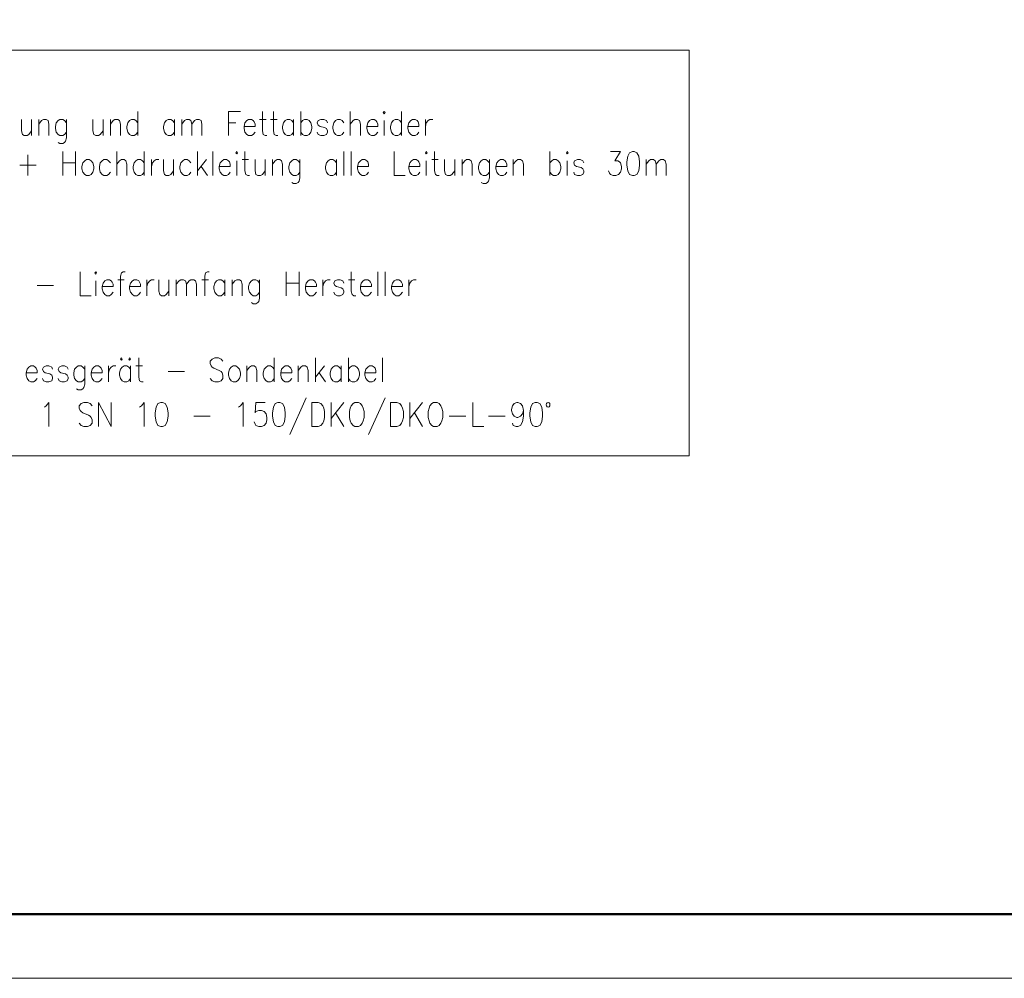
# Model space of a CAD drawing. Extents: x 193 to 943, y 26 to 526.
# Tile 249 of 256: x 581 to 658, y 26 to 100. Entities that reach past the tile are written whole.
import ezdxf

# ---------------------------------------------------------------- set-up
doc = ezdxf.new("R2010")
doc.units = 0
doc.layers.get('0').update_dxf_attribs({"lineweight": 25})
doc.layers.add('iwb_Plankopf Rahmen', color=7, linetype='Continuous', lineweight=25)
doc.layers.add('KG4_HLS_TEXTE', color=7, linetype='Continuous', lineweight=13)

# ---------------------------------------------------------------- blocks, each defined once
blk = doc.blocks.new('DWGOBJEKT-A069I1907N', base_point=(510.364, 66.327))
at = {"color": 0, "linetype": 'ByBlock', "lineweight": -2, "ltscale": 0.13}
for p, q in [((532.98, 97.953), (633.494, 97.953)), ((633.494, 97.953), (633.494, 66.327)), ((590.487, 93.178), (590.487, 91.303)), ((597.559, 93.178), (597.559, 91.303)), ((597.559, 93.178), (598.487, 93.178)), ((600.202, 93.178), (600.202, 91.66)), ((601.059, 93.178), (601.059, 91.66)), ((603.202, 93.178), (603.202, 91.303)), ((607.059, 93.178), (607.059, 91.303)), ((609.702, 93.178), (609.63, 93.089)), ((609.63, 93.089), (609.702, 93)), ((609.773, 93.089), (609.702, 93.178)), ((609.702, 93), (609.773, 93.089)), ((611.059, 93.178), (611.059, 91.303)), ((581.416, 92.553), (581.416, 91.66)), ((582.202, 92.553), (582.202, 91.303)), ((582.773, 92.553), (582.773, 91.303)), ((582.773, 92.196), (582.987, 92.464)), ((582.987, 92.464), (583.13, 92.553)), ((583.13, 92.553), (583.344, 92.553)), ((583.344, 92.553), (583.487, 92.464)), ((583.487, 92.464), (583.559, 92.196)), ((583.559, 92.196), (583.559, 91.303)), ((584.13, 92.285), (584.059, 92.017)), ((584.273, 92.464), (584.13, 92.285)), ((584.416, 92.553), (584.273, 92.464)), ((584.63, 92.553), (584.416, 92.553)), ((584.773, 92.464), (584.63, 92.553)), ((584.916, 92.285), (584.773, 92.464)), ((584.916, 92.553), (584.916, 91.125)), ((586.987, 92.553), (586.987, 91.66)), ((587.773, 92.553), (587.773, 91.303)), ((588.344, 92.553), (588.344, 91.303)), ((588.344, 92.196), (588.559, 92.464)), ((588.559, 92.464), (588.702, 92.553)), ((588.702, 92.553), (588.916, 92.553)), ((588.916, 92.553), (589.059, 92.464)), ((589.059, 92.464), (589.13, 92.196)), ((589.13, 92.196), (589.13, 91.303)), ((589.702, 92.285), (589.63, 92.017)), ((589.844, 92.464), (589.702, 92.285)), ((589.987, 92.553), (589.844, 92.464)), ((590.202, 92.553), (589.987, 92.553)), ((590.344, 92.464), (590.202, 92.553)), ((590.487, 92.285), (590.344, 92.464)), ((592.559, 92.285), (592.487, 92.017)), ((592.702, 92.464), (592.559, 92.285)), ((592.844, 92.553), (592.702, 92.464)), ((593.059, 92.553), (592.844, 92.553)), ((593.202, 92.464), (593.059, 92.553)), ((593.344, 92.285), (593.202, 92.464)), ((593.344, 92.553), (593.344, 91.303)), ((593.916, 92.553), (593.916, 91.303)), ((593.916, 92.196), (594.13, 92.464)), ((594.13, 92.464), (594.273, 92.553)), ((594.273, 92.553), (594.487, 92.553)), ((594.487, 92.553), (594.63, 92.464)), ((594.63, 92.464), (594.702, 92.196)), ((594.702, 92.196), (594.916, 92.464)), ((594.702, 92.196), (594.702, 91.303)), ((594.916, 92.464), (595.059, 92.553)), ((595.059, 92.553), (595.273, 92.553)), ((595.273, 92.553), (595.416, 92.464)), ((595.416, 92.464), (595.487, 92.196)), ((595.487, 92.196), (595.487, 91.303)), ((597.559, 92.285), (598.13, 92.285)), ((598.844, 92.285), (598.773, 92.017)), ((598.987, 92.464), (598.844, 92.285)), ((599.13, 92.553), (598.987, 92.464)), ((599.344, 92.553), (599.13, 92.553)), ((599.487, 92.464), (599.344, 92.553)), ((599.559, 92.375), (599.487, 92.464)), ((599.63, 92.196), (599.559, 92.375)), ((599.63, 92.017), (599.63, 92.196)), ((599.987, 92.553), (600.487, 92.553)), ((600.844, 92.553), (601.344, 92.553)), ((601.844, 92.285), (601.773, 92.017)), ((601.987, 92.464), (601.844, 92.285)), ((602.13, 92.553), (601.987, 92.464)), ((602.344, 92.553), (602.13, 92.553)), ((602.487, 92.464), (602.344, 92.553)), ((602.63, 92.285), (602.487, 92.464)), ((602.63, 92.553), (602.63, 91.303)), ((603.202, 92.285), (603.344, 92.464)), ((603.344, 92.464), (603.487, 92.553)), ((603.487, 92.553), (603.702, 92.553)), ((603.702, 92.553), (603.844, 92.464)), ((603.844, 92.464), (603.987, 92.285)), ((603.987, 92.285), (604.059, 92.017)), ((604.559, 92.464), (604.487, 92.285)), ((604.487, 92.285), (604.559, 92.107)), ((604.773, 92.553), (604.559, 92.464)), ((604.987, 92.553), (604.773, 92.553)), ((605.202, 92.464), (604.987, 92.553)), ((605.273, 92.285), (605.202, 92.464)), ((605.773, 92.285), (605.702, 92.017)), ((605.916, 92.464), (605.773, 92.285)), ((606.059, 92.553), (605.916, 92.464)), ((606.273, 92.553), (606.059, 92.553)), ((606.416, 92.464), (606.273, 92.553)), ((606.559, 92.285), (606.416, 92.464)), ((607.059, 92.196), (607.273, 92.464)), ((607.273, 92.464), (607.416, 92.553)), ((607.416, 92.553), (607.63, 92.553)), ((607.63, 92.553), (607.773, 92.464)), ((607.773, 92.464), (607.844, 92.196)), ((607.844, 92.196), (607.844, 91.303)), ((608.416, 92.285), (608.344, 92.017)), ((608.559, 92.464), (608.416, 92.285)), ((608.702, 92.553), (608.559, 92.464)), ((608.916, 92.553), (608.702, 92.553)), ((609.059, 92.464), (608.916, 92.553)), ((609.13, 92.375), (609.059, 92.464)), ((609.202, 92.196), (609.13, 92.375)), ((609.202, 92.017), (609.202, 92.196)), ((609.702, 92.464), (609.702, 91.303)), ((610.273, 92.285), (610.202, 92.017)), ((610.416, 92.464), (610.273, 92.285)), ((610.559, 92.553), (610.416, 92.464)), ((610.773, 92.553), (610.559, 92.553)), ((610.916, 92.464), (610.773, 92.553)), ((611.059, 92.285), (610.916, 92.464)), ((611.63, 92.285), (611.559, 92.017)), ((611.773, 92.464), (611.63, 92.285)), ((611.916, 92.553), (611.773, 92.464)), ((612.13, 92.553), (611.916, 92.553)), ((612.273, 92.464), (612.13, 92.553)), ((612.344, 92.375), (612.273, 92.464)), ((612.416, 92.196), (612.344, 92.375)), ((612.416, 92.017), (612.416, 92.196)), ((612.916, 92.553), (612.916, 91.303)), ((612.916, 92.017), (612.987, 92.285)), ((612.987, 92.285), (613.13, 92.464)), ((613.13, 92.464), (613.273, 92.553)), ((613.273, 92.553), (613.487, 92.553)), ((581.416, 91.66), (581.487, 91.392)), ((581.487, 91.392), (581.63, 91.303)), ((581.844, 91.303), (581.987, 91.392)), ((581.987, 91.392), (582.202, 91.66)), ((584.059, 92.017), (584.059, 91.839)), ((584.059, 91.839), (584.13, 91.571)), ((584.13, 91.571), (584.273, 91.392)), ((584.273, 91.392), (584.416, 91.303)), ((584.63, 91.303), (584.773, 91.392)), ((584.773, 91.392), (584.916, 91.571)), ((586.987, 91.66), (587.059, 91.392)), ((587.059, 91.392), (587.202, 91.303)), ((587.416, 91.303), (587.559, 91.392)), ((587.559, 91.392), (587.773, 91.66)), ((589.63, 92.017), (589.63, 91.839)), ((589.63, 91.839), (589.702, 91.571)), ((589.702, 91.571), (589.844, 91.392)), ((589.844, 91.392), (589.987, 91.303)), ((590.202, 91.303), (590.344, 91.392)), ((590.344, 91.392), (590.487, 91.571)), ((592.487, 92.017), (592.487, 91.839)), ((592.487, 91.839), (592.559, 91.571)), ((592.559, 91.571), (592.702, 91.392)), ((592.702, 91.392), (592.844, 91.303)), ((593.059, 91.303), (593.202, 91.392)), ((593.202, 91.392), (593.344, 91.571)), ((598.773, 92.017), (599.63, 92.017)), ((598.773, 92.017), (598.773, 91.839)), ((598.773, 91.839), (598.844, 91.571)), ((598.844, 91.571), (598.987, 91.392)), ((598.987, 91.392), (599.13, 91.303)), ((599.344, 91.303), (599.487, 91.392)), ((599.487, 91.392), (599.63, 91.571)), ((600.202, 91.66), (600.273, 91.392)), ((600.273, 91.392), (600.416, 91.303)), ((601.059, 91.66), (601.13, 91.392)), ((601.13, 91.392), (601.273, 91.303)), ((601.773, 92.017), (601.773, 91.839)), ((601.773, 91.839), (601.844, 91.571)), ((601.844, 91.571), (601.987, 91.392)), ((601.987, 91.392), (602.13, 91.303)), ((602.344, 91.303), (602.487, 91.392)), ((602.487, 91.392), (602.63, 91.571)), ((603.344, 91.392), (603.202, 91.571)), ((603.487, 91.303), (603.344, 91.392)), ((603.844, 91.392), (603.702, 91.303)), ((603.987, 91.571), (603.844, 91.392)), ((604.059, 91.839), (603.987, 91.571)), ((604.059, 92.017), (604.059, 91.839)), ((604.559, 91.392), (604.487, 91.571)), ((604.559, 92.107), (604.702, 92.017)), ((604.773, 91.303), (604.559, 91.392)), ((604.702, 92.017), (605.059, 91.928)), ((605.202, 91.392), (604.987, 91.303)), ((605.059, 91.928), (605.202, 91.839)), ((605.202, 91.839), (605.273, 91.66)), ((605.273, 91.571), (605.202, 91.392)), ((605.273, 91.66), (605.273, 91.571)), ((605.702, 92.017), (605.702, 91.839)), ((605.702, 91.839), (605.773, 91.571)), ((605.773, 91.571), (605.916, 91.392)), ((605.916, 91.392), (606.059, 91.303)), ((606.273, 91.303), (606.416, 91.392)), ((606.416, 91.392), (606.559, 91.571)), ((608.344, 92.017), (609.202, 92.017)), ((608.344, 92.017), (608.344, 91.839)), ((608.344, 91.839), (608.416, 91.571)), ((608.416, 91.571), (608.559, 91.392)), ((608.559, 91.392), (608.702, 91.303)), ((608.916, 91.303), (609.059, 91.392)), ((609.059, 91.392), (609.202, 91.571)), ((610.202, 92.017), (610.202, 91.839)), ((610.202, 91.839), (610.273, 91.571)), ((610.273, 91.571), (610.416, 91.392)), ((610.416, 91.392), (610.559, 91.303)), ((610.773, 91.303), (610.916, 91.392)), ((610.916, 91.392), (611.059, 91.571)), ((611.559, 92.017), (612.416, 92.017)), ((611.559, 92.017), (611.559, 91.839)), ((611.559, 91.839), (611.63, 91.571)), ((611.63, 91.571), (611.773, 91.392)), ((611.773, 91.392), (611.916, 91.303)), ((612.13, 91.303), (612.273, 91.392)), ((612.273, 91.392), (612.416, 91.571)), ((581.63, 91.303), (581.844, 91.303)), ((584.416, 90.678), (584.273, 90.767)), ((584.416, 91.303), (584.63, 91.303)), ((584.63, 90.678), (584.416, 90.678)), ((584.773, 90.767), (584.63, 90.678)), ((584.844, 90.857), (584.773, 90.767)), ((584.916, 91.125), (584.844, 90.857)), ((587.202, 91.303), (587.416, 91.303)), ((589.987, 91.303), (590.202, 91.303)), ((592.844, 91.303), (593.059, 91.303)), ((599.13, 91.303), (599.344, 91.303)), ((600.416, 91.303), (600.559, 91.303)), ((601.273, 91.303), (601.416, 91.303)), ((602.13, 91.303), (602.344, 91.303)), ((603.702, 91.303), (603.487, 91.303)), ((604.987, 91.303), (604.773, 91.303)), ((606.059, 91.303), (606.273, 91.303)), ((608.702, 91.303), (608.916, 91.303)), ((610.559, 91.303), (610.773, 91.303)), ((611.916, 91.303), (612.13, 91.303)), ((584.63, 90.053), (584.63, 88.178)), ((585.63, 90.053), (585.63, 88.178)), ((588.844, 90.053), (588.844, 88.178)), ((590.987, 90.053), (590.987, 88.178)), ((595.13, 90.053), (595.13, 88.178)), ((596.344, 90.053), (596.344, 88.178)), ((598.202, 90.053), (598.13, 89.964)), ((598.13, 89.964), (598.202, 89.875)), ((598.273, 89.964), (598.202, 90.053)), ((598.202, 89.875), (598.273, 89.964)), ((598.844, 90.053), (598.844, 88.535)), ((606.559, 90.053), (606.559, 88.178)), ((607.13, 90.053), (607.13, 88.178)), ((610.487, 90.053), (610.487, 88.178)), ((612.987, 90.053), (612.916, 89.964)), ((612.916, 89.964), (612.987, 89.875)), ((613.059, 89.964), (612.987, 90.053)), ((612.987, 89.875), (613.059, 89.964)), ((613.63, 90.053), (613.63, 88.535)), ((622.63, 90.053), (622.63, 88.178)), ((623.987, 90.053), (623.916, 89.964)), ((623.916, 89.964), (623.987, 89.875)), ((624.059, 89.964), (623.987, 90.053)), ((623.987, 89.875), (624.059, 89.964)), ((627.344, 90.053), (628.13, 90.053)), ((628.13, 90.053), (627.702, 89.339)), ((628.844, 89.964), (628.702, 89.696)), ((629.059, 90.053), (628.844, 89.964)), ((629.202, 90.053), (629.059, 90.053)), ((629.416, 89.964), (629.202, 90.053)), ((629.559, 89.696), (629.416, 89.964)), ((581.916, 89.785), (581.916, 88.178)), ((584.63, 89.16), (585.63, 89.16)), ((586.202, 89.16), (586.13, 88.892)), ((586.344, 89.339), (586.202, 89.16)), ((586.487, 89.428), (586.344, 89.339)), ((586.702, 89.428), (586.487, 89.428)), ((586.844, 89.339), (586.702, 89.428)), ((586.987, 89.16), (586.844, 89.339)), ((587.059, 88.892), (586.987, 89.16)), ((587.559, 89.16), (587.487, 88.892)), ((587.702, 89.339), (587.559, 89.16)), ((587.844, 89.428), (587.702, 89.339)), ((588.059, 89.428), (587.844, 89.428)), ((588.202, 89.339), (588.059, 89.428)), ((588.344, 89.16), (588.202, 89.339)), ((588.844, 89.071), (589.059, 89.339)), ((589.059, 89.339), (589.202, 89.428)), ((589.202, 89.428), (589.416, 89.428)), ((589.416, 89.428), (589.559, 89.339)), ((589.559, 89.339), (589.63, 89.071)), ((590.202, 89.16), (590.13, 88.892)), ((590.344, 89.339), (590.202, 89.16)), ((590.487, 89.428), (590.344, 89.339)), ((590.702, 89.428), (590.487, 89.428)), ((590.844, 89.339), (590.702, 89.428)), ((590.987, 89.16), (590.844, 89.339)), ((591.559, 89.428), (591.559, 88.178)), ((591.559, 88.892), (591.63, 89.16)), ((591.63, 89.16), (591.773, 89.339)), ((591.773, 89.339), (591.916, 89.428)), ((591.916, 89.428), (592.13, 89.428)), ((592.487, 89.428), (592.487, 88.535)), ((593.273, 89.428), (593.273, 88.178)), ((593.844, 89.16), (593.773, 88.892)), ((593.987, 89.339), (593.844, 89.16)), ((594.13, 89.428), (593.987, 89.339)), ((594.344, 89.428), (594.13, 89.428)), ((594.487, 89.339), (594.344, 89.428)), ((594.63, 89.16), (594.487, 89.339)), ((595.844, 89.428), (595.13, 88.535)), ((596.916, 89.16), (596.844, 88.892)), ((597.059, 89.339), (596.916, 89.16)), ((597.202, 89.428), (597.059, 89.339)), ((597.416, 89.428), (597.202, 89.428)), ((597.559, 89.339), (597.416, 89.428)), ((597.63, 89.25), (597.559, 89.339)), ((597.702, 89.071), (597.63, 89.25)), ((598.202, 89.339), (598.202, 88.178)), ((598.63, 89.428), (599.13, 89.428)), ((599.63, 89.428), (599.63, 88.535)), ((600.416, 89.428), (600.416, 88.178)), ((600.987, 89.428), (600.987, 88.178)), ((600.987, 89.071), (601.202, 89.339)), ((601.202, 89.339), (601.344, 89.428)), ((601.344, 89.428), (601.559, 89.428)), ((601.559, 89.428), (601.702, 89.339)), ((601.702, 89.339), (601.773, 89.071)), ((602.344, 89.16), (602.273, 88.892)), ((602.487, 89.339), (602.344, 89.16)), ((602.63, 89.428), (602.487, 89.339)), ((602.844, 89.428), (602.63, 89.428)), ((602.987, 89.339), (602.844, 89.428)), ((603.13, 89.16), (602.987, 89.339)), ((603.13, 89.428), (603.13, 88)), ((605.202, 89.16), (605.13, 88.892)), ((605.344, 89.339), (605.202, 89.16)), ((605.487, 89.428), (605.344, 89.339)), ((605.702, 89.428), (605.487, 89.428)), ((605.844, 89.339), (605.702, 89.428)), ((605.987, 89.16), (605.844, 89.339)), ((605.987, 89.428), (605.987, 88.178)), ((607.702, 89.16), (607.63, 88.892)), ((607.844, 89.339), (607.702, 89.16)), ((607.987, 89.428), (607.844, 89.339)), ((608.202, 89.428), (607.987, 89.428)), ((608.344, 89.339), (608.202, 89.428)), ((608.416, 89.25), (608.344, 89.339)), ((608.487, 89.071), (608.416, 89.25)), ((611.702, 89.16), (611.63, 88.892)), ((611.844, 89.339), (611.702, 89.16)), ((611.987, 89.428), (611.844, 89.339)), ((612.202, 89.428), (611.987, 89.428)), ((612.344, 89.339), (612.202, 89.428)), ((612.416, 89.25), (612.344, 89.339)), ((612.487, 89.071), (612.416, 89.25)), ((612.987, 89.339), (612.987, 88.178)), ((613.416, 89.428), (613.916, 89.428)), ((614.416, 89.428), (614.416, 88.535)), ((615.202, 89.428), (615.202, 88.178)), ((615.773, 89.428), (615.773, 88.178)), ((615.773, 89.071), (615.987, 89.339)), ((615.987, 89.339), (616.13, 89.428)), ((616.13, 89.428), (616.344, 89.428)), ((616.344, 89.428), (616.487, 89.339)), ((616.487, 89.339), (616.559, 89.071)), ((617.13, 89.16), (617.059, 88.892)), ((617.273, 89.339), (617.13, 89.16)), ((617.416, 89.428), (617.273, 89.339)), ((617.63, 89.428), (617.416, 89.428)), ((617.773, 89.339), (617.63, 89.428)), ((617.916, 89.16), (617.773, 89.339)), ((617.916, 89.428), (617.916, 88)), ((618.487, 89.16), (618.416, 88.892)), ((618.63, 89.339), (618.487, 89.16)), ((618.773, 89.428), (618.63, 89.339)), ((618.987, 89.428), (618.773, 89.428)), ((619.13, 89.339), (618.987, 89.428)), ((619.202, 89.25), (619.13, 89.339)), ((619.273, 89.071), (619.202, 89.25)), ((619.773, 89.428), (619.773, 88.178)), ((619.773, 89.071), (619.987, 89.339)), ((619.987, 89.339), (620.13, 89.428)), ((620.13, 89.428), (620.344, 89.428)), ((620.344, 89.428), (620.487, 89.339)), ((620.487, 89.339), (620.559, 89.071)), ((622.63, 89.16), (622.773, 89.339)), ((622.773, 89.339), (622.916, 89.428)), ((622.916, 89.428), (623.13, 89.428)), ((623.13, 89.428), (623.273, 89.339)), ((623.273, 89.339), (623.416, 89.16)), ((623.416, 89.16), (623.487, 88.892)), ((623.987, 89.339), (623.987, 88.178)), ((624.559, 89.339), (624.487, 89.16)), ((624.487, 89.16), (624.559, 88.982)), ((624.773, 89.428), (624.559, 89.339)), ((624.987, 89.428), (624.773, 89.428)), ((625.202, 89.339), (624.987, 89.428)), ((625.273, 89.16), (625.202, 89.339)), ((627.702, 89.339), (627.916, 89.339)), ((627.916, 89.339), (628.059, 89.25)), ((628.059, 89.25), (628.13, 89.16)), ((628.13, 89.16), (628.202, 88.892)), ((628.702, 89.696), (628.63, 89.25)), ((628.63, 89.25), (628.63, 88.982)), ((629.63, 89.25), (629.559, 89.696)), ((629.63, 88.982), (629.63, 89.25)), ((630.13, 89.428), (630.13, 88.178)), ((630.13, 89.071), (630.344, 89.339)), ((630.344, 89.339), (630.487, 89.428)), ((630.487, 89.428), (630.702, 89.428)), ((630.702, 89.428), (630.844, 89.339)), ((630.844, 89.339), (630.916, 89.071)), ((630.916, 89.071), (631.13, 89.339)), ((631.13, 89.339), (631.273, 89.428)), ((631.273, 89.428), (631.487, 89.428)), ((631.487, 89.428), (631.63, 89.339)), ((631.63, 89.339), (631.702, 89.071)), ((581.273, 88.982), (582.559, 88.982)), ((586.13, 88.892), (586.13, 88.714)), ((586.13, 88.714), (586.202, 88.446)), ((586.202, 88.446), (586.344, 88.267)), ((586.844, 88.267), (586.987, 88.446)), ((586.987, 88.446), (587.059, 88.714)), ((587.059, 88.714), (587.059, 88.892)), ((587.487, 88.892), (587.487, 88.714)), ((587.487, 88.714), (587.559, 88.446)), ((587.559, 88.446), (587.702, 88.267)), ((588.202, 88.267), (588.344, 88.446)), ((589.63, 89.071), (589.63, 88.178)), ((590.13, 88.892), (590.13, 88.714)), ((590.13, 88.714), (590.202, 88.446)), ((590.202, 88.446), (590.344, 88.267)), ((590.844, 88.267), (590.987, 88.446)), ((592.487, 88.535), (592.559, 88.267)), ((593.059, 88.267), (593.273, 88.535)), ((593.773, 88.892), (593.773, 88.714)), ((593.773, 88.714), (593.844, 88.446)), ((593.844, 88.446), (593.987, 88.267)), ((594.487, 88.267), (594.63, 88.446)), ((595.416, 88.892), (595.916, 88.178)), ((596.844, 88.892), (597.702, 88.892)), ((596.844, 88.892), (596.844, 88.714)), ((596.844, 88.714), (596.916, 88.446)), ((596.916, 88.446), (597.059, 88.267)), ((597.559, 88.267), (597.702, 88.446)), ((597.702, 88.892), (597.702, 89.071)), ((598.844, 88.535), (598.916, 88.267)), ((599.63, 88.535), (599.702, 88.267)), ((600.202, 88.267), (600.416, 88.535)), ((601.773, 89.071), (601.773, 88.178)), ((602.273, 88.892), (602.273, 88.714)), ((602.273, 88.714), (602.344, 88.446)), ((602.344, 88.446), (602.487, 88.267)), ((602.987, 88.267), (603.13, 88.446)), ((605.13, 88.892), (605.13, 88.714)), ((605.13, 88.714), (605.202, 88.446)), ((605.202, 88.446), (605.344, 88.267)), ((605.844, 88.267), (605.987, 88.446)), ((607.63, 88.892), (608.487, 88.892)), ((607.63, 88.892), (607.63, 88.714)), ((607.63, 88.714), (607.702, 88.446)), ((607.702, 88.446), (607.844, 88.267)), ((608.344, 88.267), (608.487, 88.446)), ((608.487, 88.892), (608.487, 89.071)), ((611.63, 88.892), (612.487, 88.892)), ((611.63, 88.892), (611.63, 88.714)), ((611.63, 88.714), (611.702, 88.446)), ((611.702, 88.446), (611.844, 88.267)), ((612.344, 88.267), (612.487, 88.446)), ((612.487, 88.892), (612.487, 89.071)), ((613.63, 88.535), (613.702, 88.267)), ((614.416, 88.535), (614.487, 88.267)), ((614.987, 88.267), (615.202, 88.535)), ((616.559, 89.071), (616.559, 88.178)), ((617.059, 88.892), (617.059, 88.714)), ((617.059, 88.714), (617.13, 88.446)), ((617.13, 88.446), (617.273, 88.267)), ((617.773, 88.267), (617.916, 88.446)), ((618.416, 88.892), (619.273, 88.892)), ((618.416, 88.892), (618.416, 88.714)), ((618.416, 88.714), (618.487, 88.446)), ((618.487, 88.446), (618.63, 88.267)), ((619.13, 88.267), (619.273, 88.446)), ((619.273, 88.892), (619.273, 89.071)), ((620.559, 89.071), (620.559, 88.178)), ((622.773, 88.267), (622.63, 88.446)), ((623.416, 88.446), (623.273, 88.267)), ((623.487, 88.714), (623.416, 88.446)), ((623.487, 88.892), (623.487, 88.714)), ((624.559, 88.267), (624.487, 88.446)), ((624.559, 88.982), (624.702, 88.892)), ((624.702, 88.892), (625.059, 88.803)), ((625.059, 88.803), (625.202, 88.714)), ((625.202, 88.714), (625.273, 88.535)), ((625.273, 88.446), (625.202, 88.267)), ((625.273, 88.535), (625.273, 88.446)), ((627.273, 88.357), (627.202, 88.535)), ((627.344, 88.267), (627.273, 88.357)), ((628.13, 88.446), (627.987, 88.267)), ((628.202, 88.714), (628.13, 88.446)), ((628.202, 88.892), (628.202, 88.714)), ((628.63, 88.982), (628.702, 88.535)), ((628.702, 88.535), (628.844, 88.267)), ((629.416, 88.267), (629.559, 88.535)), ((629.559, 88.535), (629.63, 88.982)), ((630.916, 89.071), (630.916, 88.178)), ((631.702, 89.071), (631.702, 88.178)), ((586.344, 88.267), (586.487, 88.178)), ((586.487, 88.178), (586.702, 88.178)), ((586.702, 88.178), (586.844, 88.267)), ((587.702, 88.267), (587.844, 88.178)), ((587.844, 88.178), (588.059, 88.178)), ((588.059, 88.178), (588.202, 88.267)), ((590.344, 88.267), (590.487, 88.178)), ((590.487, 88.178), (590.702, 88.178)), ((590.702, 88.178), (590.844, 88.267)), ((592.559, 88.267), (592.702, 88.178)), ((592.702, 88.178), (592.916, 88.178)), ((592.916, 88.178), (593.059, 88.267)), ((593.987, 88.267), (594.13, 88.178)), ((594.13, 88.178), (594.344, 88.178)), ((594.344, 88.178), (594.487, 88.267)), ((597.059, 88.267), (597.202, 88.178)), ((597.202, 88.178), (597.416, 88.178)), ((597.416, 88.178), (597.559, 88.267)), ((598.916, 88.267), (599.059, 88.178)), ((599.059, 88.178), (599.202, 88.178)), ((599.702, 88.267), (599.844, 88.178)), ((599.844, 88.178), (600.059, 88.178)), ((600.059, 88.178), (600.202, 88.267)), ((602.487, 88.267), (602.63, 88.178)), ((602.63, 87.553), (602.487, 87.642)), ((602.63, 88.178), (602.844, 88.178)), ((602.844, 87.553), (602.63, 87.553)), ((602.844, 88.178), (602.987, 88.267)), ((602.987, 87.642), (602.844, 87.553)), ((603.059, 87.732), (602.987, 87.642)), ((603.13, 88), (603.059, 87.732)), ((605.344, 88.267), (605.487, 88.178)), ((605.487, 88.178), (605.702, 88.178)), ((605.702, 88.178), (605.844, 88.267)), ((607.844, 88.267), (607.987, 88.178)), ((607.987, 88.178), (608.202, 88.178)), ((608.202, 88.178), (608.344, 88.267)), ((610.487, 88.178), (611.344, 88.178)), ((611.844, 88.267), (611.987, 88.178)), ((611.987, 88.178), (612.202, 88.178)), ((612.202, 88.178), (612.344, 88.267)), ((613.702, 88.267), (613.844, 88.178)), ((613.844, 88.178), (613.987, 88.178)), ((614.487, 88.267), (614.63, 88.178)), ((614.63, 88.178), (614.844, 88.178)), ((614.844, 88.178), (614.987, 88.267)), ((617.273, 88.267), (617.416, 88.178)), ((617.416, 87.553), (617.273, 87.642)), ((617.416, 88.178), (617.63, 88.178)), ((617.63, 87.553), (617.416, 87.553)), ((617.63, 88.178), (617.773, 88.267)), ((617.773, 87.642), (617.63, 87.553)), ((617.844, 87.732), (617.773, 87.642)), ((617.916, 88), (617.844, 87.732)), ((618.63, 88.267), (618.773, 88.178)), ((618.773, 88.178), (618.987, 88.178)), ((618.987, 88.178), (619.13, 88.267)), ((622.916, 88.178), (622.773, 88.267)), ((623.13, 88.178), (622.916, 88.178)), ((623.273, 88.267), (623.13, 88.178)), ((624.773, 88.178), (624.559, 88.267)), ((624.987, 88.178), (624.773, 88.178)), ((625.202, 88.267), (624.987, 88.178)), ((627.559, 88.178), (627.344, 88.267)), ((627.773, 88.178), (627.559, 88.178)), ((627.987, 88.267), (627.773, 88.178)), ((628.844, 88.267), (629.059, 88.178)), ((629.059, 88.178), (629.202, 88.178)), ((629.202, 88.178), (629.416, 88.267)), ((585.987, 80.678), (585.987, 78.803)), ((587.202, 80.678), (587.13, 80.589)), ((587.273, 80.589), (587.202, 80.678)), ((589.344, 80.678), (589.202, 80.589)), ((589.487, 80.678), (589.344, 80.678)), ((595.916, 80.678), (595.773, 80.589)), ((596.059, 80.678), (595.916, 80.678)), ((602.059, 80.678), (602.059, 78.803)), ((603.059, 80.678), (603.059, 78.803)), ((607.13, 80.678), (607.13, 79.16)), ((609.202, 80.678), (609.202, 78.803)), ((609.773, 80.678), (609.773, 78.803)), ((587.13, 80.589), (587.202, 80.5)), ((587.202, 80.5), (587.273, 80.589)), ((587.202, 79.964), (587.202, 78.803)), ((587.916, 79.964), (587.773, 79.785)), ((588.059, 80.053), (587.916, 79.964)), ((588.273, 80.053), (588.059, 80.053)), ((588.416, 79.964), (588.273, 80.053)), ((588.487, 79.875), (588.416, 79.964)), ((588.559, 79.696), (588.487, 79.875)), ((588.916, 80.053), (589.416, 80.053)), ((589.202, 80.589), (589.13, 80.321)), ((589.13, 80.321), (589.13, 78.803)), ((590.059, 79.964), (589.916, 79.785)), ((590.202, 80.053), (590.059, 79.964)), ((590.416, 80.053), (590.202, 80.053)), ((590.559, 79.964), (590.416, 80.053)), ((590.63, 79.875), (590.559, 79.964)), ((590.702, 79.696), (590.63, 79.875)), ((591.202, 80.053), (591.202, 78.803)), ((591.273, 79.785), (591.416, 79.964)), ((591.416, 79.964), (591.559, 80.053)), ((591.559, 80.053), (591.773, 80.053)), ((592.13, 80.053), (592.13, 79.16)), ((592.916, 80.053), (592.916, 78.803)), ((593.487, 80.053), (593.487, 78.803)), ((593.487, 79.696), (593.702, 79.964)), ((593.702, 79.964), (593.844, 80.053)), ((593.844, 80.053), (594.059, 80.053)), ((594.059, 80.053), (594.202, 79.964)), ((594.202, 79.964), (594.273, 79.696)), ((594.273, 79.696), (594.487, 79.964)), ((594.487, 79.964), (594.63, 80.053)), ((594.63, 80.053), (594.844, 80.053)), ((594.844, 80.053), (594.987, 79.964)), ((594.987, 79.964), (595.059, 79.696)), ((595.487, 80.053), (595.987, 80.053)), ((595.773, 80.589), (595.702, 80.321)), ((595.702, 80.321), (595.702, 78.803)), ((596.63, 79.964), (596.487, 79.785)), ((596.773, 80.053), (596.63, 79.964)), ((596.987, 80.053), (596.773, 80.053)), ((597.13, 79.964), (596.987, 80.053)), ((597.273, 79.785), (597.13, 79.964)), ((597.273, 80.053), (597.273, 78.803)), ((597.844, 80.053), (597.844, 78.803)), ((597.844, 79.696), (598.059, 79.964)), ((598.059, 79.964), (598.202, 80.053)), ((598.202, 80.053), (598.416, 80.053)), ((598.416, 80.053), (598.559, 79.964)), ((598.559, 79.964), (598.63, 79.696)), ((599.344, 79.964), (599.202, 79.785)), ((599.487, 80.053), (599.344, 79.964)), ((599.702, 80.053), (599.487, 80.053)), ((599.844, 79.964), (599.702, 80.053)), ((599.987, 79.785), (599.844, 79.964)), ((599.987, 80.053), (599.987, 78.625)), ((603.773, 79.964), (603.63, 79.785)), ((603.916, 80.053), (603.773, 79.964)), ((604.13, 80.053), (603.916, 80.053)), ((604.273, 79.964), (604.13, 80.053)), ((604.344, 79.875), (604.273, 79.964)), ((604.416, 79.696), (604.344, 79.875)), ((604.916, 80.053), (604.916, 78.803)), ((604.987, 79.785), (605.13, 79.964)), ((605.13, 79.964), (605.273, 80.053)), ((605.273, 80.053), (605.487, 80.053)), ((605.844, 79.964), (605.773, 79.785)), ((606.059, 80.053), (605.844, 79.964)), ((606.273, 80.053), (606.059, 80.053)), ((606.487, 79.964), (606.273, 80.053)), ((606.559, 79.785), (606.487, 79.964)), ((606.916, 80.053), (607.416, 80.053)), ((608.059, 79.964), (607.916, 79.785)), ((608.202, 80.053), (608.059, 79.964)), ((608.416, 80.053), (608.202, 80.053)), ((608.559, 79.964), (608.416, 80.053)), ((608.63, 79.875), (608.559, 79.964)), ((608.702, 79.696), (608.63, 79.875)), ((610.487, 79.964), (610.344, 79.785)), ((610.63, 80.053), (610.487, 79.964)), ((610.844, 80.053), (610.63, 80.053)), ((610.987, 79.964), (610.844, 80.053)), ((611.059, 79.875), (610.987, 79.964)), ((611.13, 79.696), (611.059, 79.875)), ((611.63, 80.053), (611.63, 78.803)), ((611.702, 79.785), (611.844, 79.964)), ((611.844, 79.964), (611.987, 80.053)), ((611.987, 80.053), (612.202, 80.053)), ((582.63, 79.607), (583.916, 79.607)), ((587.773, 79.785), (587.702, 79.517)), ((587.702, 79.517), (588.559, 79.517)), ((587.702, 79.517), (587.702, 79.339)), ((587.702, 79.339), (587.773, 79.071)), ((588.559, 79.517), (588.559, 79.696)), ((589.916, 79.785), (589.844, 79.517)), ((589.844, 79.517), (590.702, 79.517)), ((589.844, 79.517), (589.844, 79.339)), ((589.844, 79.339), (589.916, 79.071)), ((590.702, 79.517), (590.702, 79.696)), ((591.202, 79.517), (591.273, 79.785)), ((592.13, 79.16), (592.202, 78.892)), ((592.702, 78.892), (592.916, 79.16)), ((594.273, 79.696), (594.273, 78.803)), ((595.059, 79.696), (595.059, 78.803)), ((596.487, 79.785), (596.416, 79.517)), ((596.416, 79.517), (596.416, 79.339)), ((596.416, 79.339), (596.487, 79.071)), ((598.63, 79.696), (598.63, 78.803)), ((599.202, 79.785), (599.13, 79.517)), ((599.13, 79.517), (599.13, 79.339)), ((599.13, 79.339), (599.202, 79.071)), ((602.059, 79.785), (603.059, 79.785)), ((603.63, 79.785), (603.559, 79.517)), ((603.559, 79.517), (604.416, 79.517)), ((603.559, 79.517), (603.559, 79.339)), ((603.559, 79.339), (603.63, 79.071)), ((604.416, 79.517), (604.416, 79.696)), ((604.916, 79.517), (604.987, 79.785)), ((605.773, 79.785), (605.844, 79.607)), ((605.844, 79.607), (605.987, 79.517)), ((605.987, 79.517), (606.344, 79.428)), ((606.344, 79.428), (606.487, 79.339)), ((606.487, 79.339), (606.559, 79.16)), ((606.559, 79.16), (606.559, 79.071)), ((607.13, 79.16), (607.202, 78.892)), ((607.916, 79.785), (607.844, 79.517)), ((607.844, 79.517), (608.702, 79.517)), ((607.844, 79.517), (607.844, 79.339)), ((607.844, 79.339), (607.916, 79.071)), ((608.702, 79.517), (608.702, 79.696)), ((610.344, 79.785), (610.273, 79.517)), ((610.273, 79.517), (611.13, 79.517)), ((610.273, 79.517), (610.273, 79.339)), ((610.273, 79.339), (610.344, 79.071)), ((611.13, 79.517), (611.13, 79.696)), ((611.63, 79.517), (611.702, 79.785)), ((585.987, 78.803), (586.844, 78.803)), ((587.773, 79.071), (587.916, 78.892)), ((587.916, 78.892), (588.059, 78.803)), ((588.059, 78.803), (588.273, 78.803)), ((588.273, 78.803), (588.416, 78.892)), ((588.416, 78.892), (588.559, 79.071)), ((589.916, 79.071), (590.059, 78.892)), ((590.059, 78.892), (590.202, 78.803)), ((590.202, 78.803), (590.416, 78.803)), ((590.416, 78.803), (590.559, 78.892)), ((590.559, 78.892), (590.702, 79.071)), ((592.202, 78.892), (592.344, 78.803)), ((592.344, 78.803), (592.559, 78.803)), ((592.559, 78.803), (592.702, 78.892)), ((596.487, 79.071), (596.63, 78.892)), ((596.63, 78.892), (596.773, 78.803)), ((596.773, 78.803), (596.987, 78.803)), ((596.987, 78.803), (597.13, 78.892)), ((597.13, 78.892), (597.273, 79.071)), ((599.202, 79.071), (599.344, 78.892)), ((599.344, 78.892), (599.487, 78.803)), ((599.487, 78.803), (599.702, 78.803)), ((599.702, 78.803), (599.844, 78.892)), ((599.844, 78.892), (599.987, 79.071)), ((599.916, 78.357), (599.844, 78.267)), ((599.987, 78.625), (599.916, 78.357)), ((603.63, 79.071), (603.773, 78.892)), ((603.773, 78.892), (603.916, 78.803)), ((603.916, 78.803), (604.13, 78.803)), ((604.13, 78.803), (604.273, 78.892)), ((604.273, 78.892), (604.416, 79.071)), ((605.844, 78.892), (605.773, 79.071)), ((606.059, 78.803), (605.844, 78.892)), ((606.273, 78.803), (606.059, 78.803)), ((606.487, 78.892), (606.273, 78.803)), ((606.559, 79.071), (606.487, 78.892)), ((607.202, 78.892), (607.344, 78.803)), ((607.344, 78.803), (607.487, 78.803)), ((607.916, 79.071), (608.059, 78.892)), ((608.059, 78.892), (608.202, 78.803)), ((608.202, 78.803), (608.416, 78.803)), ((608.416, 78.803), (608.559, 78.892)), ((608.559, 78.892), (608.702, 79.071)), ((610.344, 79.071), (610.487, 78.892)), ((610.487, 78.892), (610.63, 78.803)), ((610.63, 78.803), (610.844, 78.803)), ((610.844, 78.803), (610.987, 78.892)), ((610.987, 78.892), (611.13, 79.071)), ((599.487, 78.178), (599.344, 78.267)), ((599.702, 78.178), (599.487, 78.178)), ((599.844, 78.267), (599.702, 78.178)), ((589.202, 73.959), (589.13, 73.87)), ((589.13, 73.87), (589.202, 73.781)), ((589.273, 73.87), (589.202, 73.959)), ((589.202, 73.781), (589.273, 73.87)), ((589.844, 73.959), (589.773, 73.87)), ((589.773, 73.87), (589.844, 73.781)), ((589.916, 73.87), (589.844, 73.959)), ((589.844, 73.781), (589.916, 73.87)), ((590.559, 73.959), (590.559, 72.442)), ((596.273, 73.87), (596.13, 73.692)), ((596.487, 73.959), (596.273, 73.87)), ((596.773, 73.959), (596.487, 73.959)), ((596.987, 73.87), (596.773, 73.959)), ((597.13, 73.692), (596.987, 73.87)), ((601.13, 73.959), (601.13, 72.084)), ((604.344, 73.959), (604.344, 72.084)), ((606.916, 73.959), (606.916, 72.084)), ((609.559, 73.959), (609.559, 72.084)), ((581.844, 73.067), (581.773, 72.799)), ((581.987, 73.245), (581.844, 73.067)), ((582.13, 73.334), (581.987, 73.245)), ((582.344, 73.334), (582.13, 73.334)), ((582.487, 73.245), (582.344, 73.334)), ((582.559, 73.156), (582.487, 73.245)), ((582.63, 72.977), (582.559, 73.156)), ((582.63, 72.799), (582.63, 72.977)), ((583.13, 73.245), (583.059, 73.067)), ((583.059, 73.067), (583.13, 72.888)), ((583.344, 73.334), (583.13, 73.245)), ((583.559, 73.334), (583.344, 73.334)), ((583.773, 73.245), (583.559, 73.334)), ((583.844, 73.067), (583.773, 73.245)), ((584.344, 73.245), (584.273, 73.067)), ((584.273, 73.067), (584.344, 72.888)), ((584.559, 73.334), (584.344, 73.245)), ((584.773, 73.334), (584.559, 73.334)), ((584.987, 73.245), (584.773, 73.334)), ((585.059, 73.067), (584.987, 73.245)), ((585.559, 73.067), (585.487, 72.799)), ((585.702, 73.245), (585.559, 73.067)), ((585.844, 73.334), (585.702, 73.245)), ((586.059, 73.334), (585.844, 73.334)), ((586.202, 73.245), (586.059, 73.334)), ((586.344, 73.067), (586.202, 73.245)), ((586.344, 73.334), (586.344, 71.906)), ((586.916, 73.067), (586.844, 72.799)), ((587.059, 73.245), (586.916, 73.067)), ((587.202, 73.334), (587.059, 73.245)), ((587.416, 73.334), (587.202, 73.334)), ((587.559, 73.245), (587.416, 73.334)), ((587.63, 73.156), (587.559, 73.245)), ((587.702, 72.977), (587.63, 73.156)), ((587.702, 72.799), (587.702, 72.977)), ((588.202, 73.334), (588.202, 72.084)), ((588.202, 72.799), (588.273, 73.067)), ((588.273, 73.067), (588.416, 73.245)), ((588.416, 73.245), (588.559, 73.334)), ((588.559, 73.334), (588.773, 73.334)), ((589.13, 73.067), (589.059, 72.799)), ((589.273, 73.245), (589.13, 73.067)), ((589.416, 73.334), (589.273, 73.245)), ((589.63, 73.334), (589.416, 73.334)), ((589.773, 73.245), (589.63, 73.334)), ((589.916, 73.067), (589.773, 73.245)), ((589.916, 73.334), (589.916, 72.084)), ((590.344, 73.334), (590.844, 73.334)), ((596.13, 73.692), (596.13, 73.513)), ((596.13, 73.513), (596.202, 73.334)), ((596.202, 73.334), (596.273, 73.245)), ((596.273, 73.245), (596.416, 73.156)), ((596.416, 73.156), (596.844, 72.977)), ((596.844, 72.977), (596.987, 72.888)), ((597.63, 73.067), (597.559, 72.799)), ((597.773, 73.245), (597.63, 73.067)), ((597.916, 73.334), (597.773, 73.245)), ((598.13, 73.334), (597.916, 73.334)), ((598.273, 73.245), (598.13, 73.334)), ((598.416, 73.067), (598.273, 73.245)), ((598.487, 72.799), (598.416, 73.067)), ((598.987, 73.334), (598.987, 72.084)), ((598.987, 72.977), (599.202, 73.245)), ((599.202, 73.245), (599.344, 73.334)), ((599.344, 73.334), (599.559, 73.334)), ((599.559, 73.334), (599.702, 73.245)), ((599.702, 73.245), (599.773, 72.977)), ((599.773, 72.977), (599.773, 72.084)), ((600.344, 73.067), (600.273, 72.799)), ((600.487, 73.245), (600.344, 73.067)), ((600.63, 73.334), (600.487, 73.245)), ((600.844, 73.334), (600.63, 73.334)), ((600.987, 73.245), (600.844, 73.334)), ((601.13, 73.067), (600.987, 73.245)), ((601.702, 73.067), (601.63, 72.799)), ((601.844, 73.245), (601.702, 73.067)), ((601.987, 73.334), (601.844, 73.245)), ((602.202, 73.334), (601.987, 73.334)), ((602.344, 73.245), (602.202, 73.334)), ((602.416, 73.156), (602.344, 73.245)), ((602.487, 72.977), (602.416, 73.156)), ((602.487, 72.799), (602.487, 72.977)), ((602.987, 73.334), (602.987, 72.084)), ((602.987, 72.977), (603.202, 73.245)), ((603.202, 73.245), (603.344, 73.334)), ((603.344, 73.334), (603.559, 73.334)), ((603.559, 73.334), (603.702, 73.245)), ((603.702, 73.245), (603.773, 72.977)), ((603.773, 72.977), (603.773, 72.084)), ((605.059, 73.334), (604.344, 72.442)), ((605.559, 73.067), (605.487, 72.799)), ((605.702, 73.245), (605.559, 73.067)), ((605.844, 73.334), (605.702, 73.245)), ((606.059, 73.334), (605.844, 73.334)), ((606.202, 73.245), (606.059, 73.334)), ((606.344, 73.067), (606.202, 73.245)), ((606.344, 73.334), (606.344, 72.084)), ((606.916, 73.067), (607.059, 73.245)), ((607.059, 73.245), (607.202, 73.334)), ((607.202, 73.334), (607.416, 73.334)), ((607.416, 73.334), (607.559, 73.245)), ((607.559, 73.245), (607.702, 73.067)), ((607.702, 73.067), (607.773, 72.799)), ((608.273, 73.067), (608.202, 72.799)), ((608.416, 73.245), (608.273, 73.067)), ((608.559, 73.334), (608.416, 73.245)), ((608.773, 73.334), (608.559, 73.334)), ((608.916, 73.245), (608.773, 73.334)), ((608.987, 73.156), (608.916, 73.245)), ((609.059, 72.977), (608.987, 73.156)), ((609.059, 72.799), (609.059, 72.977)), ((581.773, 72.799), (582.63, 72.799)), ((581.773, 72.799), (581.773, 72.62)), ((581.773, 72.62), (581.844, 72.352)), ((581.844, 72.352), (581.987, 72.174)), ((582.487, 72.174), (582.63, 72.352)), ((583.13, 72.174), (583.059, 72.352)), ((583.13, 72.888), (583.273, 72.799)), ((583.273, 72.799), (583.63, 72.709)), ((583.63, 72.709), (583.773, 72.62)), ((583.773, 72.62), (583.844, 72.442)), ((583.844, 72.352), (583.773, 72.174)), ((583.844, 72.442), (583.844, 72.352)), ((584.344, 72.174), (584.273, 72.352)), ((584.344, 72.888), (584.487, 72.799)), ((584.487, 72.799), (584.844, 72.709)), ((584.844, 72.709), (584.987, 72.62)), ((584.987, 72.62), (585.059, 72.442)), ((585.059, 72.352), (584.987, 72.174)), ((585.059, 72.442), (585.059, 72.352)), ((585.487, 72.799), (585.487, 72.62)), ((585.487, 72.62), (585.559, 72.352)), ((585.559, 72.352), (585.702, 72.174)), ((586.202, 72.174), (586.344, 72.352)), ((586.844, 72.799), (587.702, 72.799)), ((586.844, 72.799), (586.844, 72.62)), ((586.844, 72.62), (586.916, 72.352)), ((586.916, 72.352), (587.059, 72.174)), ((587.559, 72.174), (587.702, 72.352)), ((589.059, 72.799), (589.059, 72.62)), ((589.059, 72.62), (589.13, 72.352)), ((589.13, 72.352), (589.273, 72.174)), ((589.773, 72.174), (589.916, 72.352)), ((590.559, 72.442), (590.63, 72.174)), ((592.844, 72.888), (594.13, 72.888)), ((596.273, 72.174), (596.13, 72.352)), ((596.987, 72.888), (597.059, 72.799)), ((597.13, 72.352), (596.987, 72.174)), ((597.059, 72.799), (597.13, 72.62)), ((597.13, 72.62), (597.13, 72.352)), ((597.559, 72.799), (597.559, 72.62)), ((597.559, 72.62), (597.63, 72.352)), ((597.63, 72.352), (597.773, 72.174)), ((598.273, 72.174), (598.416, 72.352)), ((598.416, 72.352), (598.487, 72.62)), ((598.487, 72.62), (598.487, 72.799)), ((600.273, 72.799), (600.273, 72.62)), ((600.273, 72.62), (600.344, 72.352)), ((600.344, 72.352), (600.487, 72.174)), ((600.987, 72.174), (601.13, 72.352)), ((601.63, 72.799), (602.487, 72.799)), ((601.63, 72.799), (601.63, 72.62)), ((601.63, 72.62), (601.702, 72.352)), ((601.702, 72.352), (601.844, 72.174)), ((602.344, 72.174), (602.487, 72.352)), ((604.63, 72.799), (605.13, 72.084)), ((605.487, 72.799), (605.487, 72.62)), ((605.487, 72.62), (605.559, 72.352)), ((605.559, 72.352), (605.702, 72.174)), ((606.202, 72.174), (606.344, 72.352)), ((607.059, 72.174), (606.916, 72.352)), ((607.702, 72.352), (607.559, 72.174)), ((607.773, 72.62), (607.702, 72.352)), ((607.773, 72.799), (607.773, 72.62)), ((608.202, 72.799), (609.059, 72.799)), ((608.202, 72.799), (608.202, 72.62)), ((608.202, 72.62), (608.273, 72.352)), ((608.273, 72.352), (608.416, 72.174)), ((608.916, 72.174), (609.059, 72.352)), ((581.987, 72.174), (582.13, 72.084)), ((582.13, 72.084), (582.344, 72.084)), ((582.344, 72.084), (582.487, 72.174)), ((583.344, 72.084), (583.13, 72.174)), ((583.559, 72.084), (583.344, 72.084)), ((583.773, 72.174), (583.559, 72.084)), ((584.559, 72.084), (584.344, 72.174)), ((584.773, 72.084), (584.559, 72.084)), ((584.987, 72.174), (584.773, 72.084)), ((585.702, 72.174), (585.844, 72.084)), ((585.844, 71.459), (585.702, 71.549)), ((585.844, 72.084), (586.059, 72.084)), ((586.059, 71.459), (585.844, 71.459)), ((586.059, 72.084), (586.202, 72.174)), ((586.202, 71.549), (586.059, 71.459)), ((586.273, 71.638), (586.202, 71.549)), ((586.344, 71.906), (586.273, 71.638)), ((587.059, 72.174), (587.202, 72.084)), ((587.202, 72.084), (587.416, 72.084)), ((587.416, 72.084), (587.559, 72.174)), ((589.273, 72.174), (589.416, 72.084)), ((589.416, 72.084), (589.63, 72.084)), ((589.63, 72.084), (589.773, 72.174)), ((590.63, 72.174), (590.773, 72.084)), ((590.773, 72.084), (590.916, 72.084)), ((596.487, 72.084), (596.273, 72.174)), ((596.773, 72.084), (596.487, 72.084)), ((596.987, 72.174), (596.773, 72.084)), ((597.773, 72.174), (597.916, 72.084)), ((597.916, 72.084), (598.13, 72.084)), ((598.13, 72.084), (598.273, 72.174)), ((600.487, 72.174), (600.63, 72.084)), ((600.63, 72.084), (600.844, 72.084)), ((600.844, 72.084), (600.987, 72.174)), ((601.844, 72.174), (601.987, 72.084)), ((601.987, 72.084), (602.202, 72.084)), ((602.202, 72.084), (602.344, 72.174)), ((605.702, 72.174), (605.844, 72.084)), ((605.844, 72.084), (606.059, 72.084)), ((606.059, 72.084), (606.202, 72.174)), ((607.202, 72.084), (607.059, 72.174)), ((607.416, 72.084), (607.202, 72.084)), ((607.559, 72.174), (607.416, 72.084)), ((608.416, 72.174), (608.559, 72.084)), ((608.559, 72.084), (608.773, 72.084)), ((608.773, 72.084), (608.916, 72.174)), ((603.63, 70.834), (602.344, 67.977)), ((609.773, 70.834), (608.487, 67.977)), ((583.202, 70.12), (583.344, 70.209)), ((583.344, 70.209), (583.559, 70.477)), ((583.559, 70.477), (583.559, 68.602)), ((586.059, 70.388), (585.916, 70.209)), ((585.916, 70.209), (585.916, 70.031)), ((585.916, 70.031), (585.987, 69.852)), ((586.273, 70.477), (586.059, 70.388)), ((586.559, 70.477), (586.273, 70.477)), ((586.773, 70.388), (586.559, 70.477)), ((586.916, 70.209), (586.773, 70.388)), ((587.416, 70.477), (587.416, 68.602)), ((587.416, 70.477), (588.416, 68.602)), ((588.416, 70.477), (588.416, 68.602)), ((590.63, 70.12), (590.773, 70.209)), ((590.773, 70.209), (590.987, 70.477)), ((590.987, 70.477), (590.987, 68.602)), ((591.916, 70.12), (591.844, 69.674)), ((592.059, 70.388), (591.916, 70.12)), ((592.273, 70.477), (592.059, 70.388)), ((592.416, 70.477), (592.273, 70.477)), ((592.63, 70.388), (592.416, 70.477)), ((592.773, 70.12), (592.63, 70.388)), ((592.844, 69.674), (592.773, 70.12)), ((598.344, 70.12), (598.487, 70.209)), ((598.487, 70.209), (598.702, 70.477)), ((598.702, 70.477), (598.702, 68.602)), ((599.702, 70.477), (599.63, 69.674)), ((600.416, 70.477), (599.702, 70.477)), ((601.059, 70.12), (600.987, 69.674)), ((601.202, 70.388), (601.059, 70.12)), ((601.416, 70.477), (601.202, 70.388)), ((601.559, 70.477), (601.416, 70.477)), ((601.773, 70.388), (601.559, 70.477)), ((601.916, 70.12), (601.773, 70.388)), ((601.987, 69.674), (601.916, 70.12)), ((604.059, 70.477), (604.059, 68.602)), ((604.059, 70.477), (604.559, 70.477)), ((604.559, 70.477), (604.773, 70.388)), ((604.773, 70.388), (604.916, 70.209)), ((604.916, 70.209), (604.987, 70.031)), ((604.987, 70.031), (605.059, 69.763)), ((605.559, 70.477), (605.559, 68.602)), ((606.559, 70.477), (605.559, 69.227)), ((607.059, 70.031), (606.987, 69.763)), ((607.13, 70.209), (607.059, 70.031)), ((607.273, 70.388), (607.13, 70.209)), ((607.416, 70.477), (607.273, 70.388)), ((607.702, 70.477), (607.416, 70.477)), ((607.844, 70.388), (607.702, 70.477)), ((607.987, 70.209), (607.844, 70.388)), ((608.059, 70.031), (607.987, 70.209)), ((608.13, 69.763), (608.059, 70.031)), ((610.202, 70.477), (610.202, 68.602)), ((610.202, 70.477), (610.702, 70.477)), ((610.702, 70.477), (610.916, 70.388)), ((610.916, 70.388), (611.059, 70.209)), ((611.059, 70.209), (611.13, 70.031)), ((611.13, 70.031), (611.202, 69.763)), ((611.702, 70.477), (611.702, 68.602)), ((612.702, 70.477), (611.702, 69.227)), ((613.202, 70.031), (613.13, 69.763)), ((613.273, 70.209), (613.202, 70.031)), ((613.416, 70.388), (613.273, 70.209)), ((613.559, 70.477), (613.416, 70.388)), ((613.844, 70.477), (613.559, 70.477)), ((613.987, 70.388), (613.844, 70.477)), ((614.13, 70.209), (613.987, 70.388)), ((614.202, 70.031), (614.13, 70.209)), ((614.273, 69.763), (614.202, 70.031)), ((616.63, 70.477), (616.63, 68.602)), ((619.63, 69.942), (619.702, 70.209)), ((619.63, 69.852), (619.63, 69.942)), ((619.702, 70.209), (619.844, 70.388)), ((619.844, 70.388), (620.059, 70.477)), ((620.059, 70.477), (620.13, 70.477)), ((620.13, 70.477), (620.344, 70.388)), ((620.344, 70.388), (620.487, 70.209)), ((620.487, 70.209), (620.559, 69.852)), ((621.13, 70.12), (621.059, 69.674)), ((621.273, 70.388), (621.13, 70.12)), ((621.487, 70.477), (621.273, 70.388)), ((621.63, 70.477), (621.487, 70.477)), ((621.844, 70.388), (621.63, 70.477)), ((621.987, 70.12), (621.844, 70.388)), ((622.059, 69.674), (621.987, 70.12)), ((622.364, 70.388), (622.344, 70.299)), ((622.344, 70.299), (622.364, 70.209)), ((622.416, 70.453), (622.364, 70.388)), ((622.364, 70.209), (622.416, 70.144)), ((622.487, 70.477), (622.416, 70.453)), ((622.416, 70.144), (622.487, 70.12)), ((622.559, 70.453), (622.487, 70.477)), ((622.487, 70.12), (622.559, 70.144)), ((622.611, 70.388), (622.559, 70.453)), ((622.559, 70.144), (622.611, 70.209)), ((622.63, 70.299), (622.611, 70.388)), ((622.611, 70.209), (622.63, 70.299)), ((585.987, 69.852), (586.059, 69.763)), ((586.059, 69.763), (586.202, 69.674)), ((586.202, 69.674), (586.63, 69.495)), ((586.63, 69.495), (586.773, 69.406)), ((586.773, 69.406), (586.844, 69.317)), ((586.844, 69.317), (586.916, 69.138)), ((586.916, 69.138), (586.916, 68.87)), ((591.844, 69.674), (591.844, 69.406)), ((591.844, 69.406), (591.916, 68.959)), ((592.773, 68.959), (592.844, 69.406)), ((592.844, 69.406), (592.844, 69.674)), ((594.844, 69.406), (596.13, 69.406)), ((599.63, 69.674), (599.702, 69.763)), ((599.702, 69.763), (599.916, 69.852)), ((599.916, 69.852), (600.13, 69.852)), ((600.13, 69.852), (600.344, 69.763)), ((600.344, 69.763), (600.487, 69.584)), ((600.487, 69.584), (600.559, 69.317)), ((600.559, 69.138), (600.487, 68.87)), ((600.559, 69.317), (600.559, 69.138)), ((600.987, 69.674), (600.987, 69.406)), ((600.987, 69.406), (601.059, 68.959)), ((601.916, 68.959), (601.987, 69.406)), ((601.987, 69.406), (601.987, 69.674)), ((605.059, 69.317), (604.987, 69.049)), ((605.059, 69.763), (605.059, 69.317)), ((605.916, 69.674), (606.559, 68.602)), ((606.987, 69.763), (606.987, 69.317)), ((606.987, 69.317), (607.059, 69.049)), ((608.059, 69.049), (608.13, 69.317)), ((608.13, 69.317), (608.13, 69.763)), ((611.202, 69.317), (611.13, 69.049)), ((611.202, 69.763), (611.202, 69.317)), ((612.059, 69.674), (612.702, 68.602)), ((613.13, 69.763), (613.13, 69.317)), ((613.13, 69.317), (613.202, 69.049)), ((614.202, 69.049), (614.273, 69.317)), ((614.273, 69.317), (614.273, 69.763)), ((614.773, 69.406), (616.059, 69.406)), ((617.844, 69.406), (619.13, 69.406)), ((619.702, 69.584), (619.63, 69.852)), ((619.844, 69.406), (619.702, 69.584)), ((620.059, 69.317), (619.844, 69.406)), ((620.13, 69.317), (620.059, 69.317)), ((620.344, 69.406), (620.13, 69.317)), ((620.487, 69.584), (620.344, 69.406)), ((620.559, 69.852), (620.487, 69.584)), ((620.559, 69.406), (620.487, 68.959)), ((620.559, 69.852), (620.559, 69.406)), ((621.059, 69.674), (621.059, 69.406)), ((621.059, 69.406), (621.13, 68.959)), ((621.987, 68.959), (622.059, 69.406)), ((622.059, 69.406), (622.059, 69.674)), ((586.059, 68.692), (585.916, 68.87)), ((586.273, 68.602), (586.059, 68.692)), ((586.559, 68.602), (586.273, 68.602)), ((586.773, 68.692), (586.559, 68.602)), ((586.916, 68.87), (586.773, 68.692)), ((591.916, 68.959), (592.059, 68.692)), ((592.059, 68.692), (592.273, 68.602)), ((592.273, 68.602), (592.416, 68.602)), ((592.416, 68.602), (592.63, 68.692)), ((592.63, 68.692), (592.773, 68.959)), ((599.63, 68.781), (599.559, 68.959)), ((599.702, 68.692), (599.63, 68.781)), ((599.916, 68.602), (599.702, 68.692)), ((600.13, 68.602), (599.916, 68.602)), ((600.344, 68.692), (600.13, 68.602)), ((600.487, 68.87), (600.344, 68.692)), ((601.059, 68.959), (601.202, 68.692)), ((601.202, 68.692), (601.416, 68.602)), ((601.416, 68.602), (601.559, 68.602)), ((601.559, 68.602), (601.773, 68.692)), ((601.773, 68.692), (601.916, 68.959)), ((604.559, 68.602), (604.059, 68.602)), ((604.773, 68.692), (604.559, 68.602)), ((604.916, 68.87), (604.773, 68.692)), ((604.987, 69.049), (604.916, 68.87)), ((607.059, 69.049), (607.13, 68.87)), ((607.13, 68.87), (607.273, 68.692)), ((607.273, 68.692), (607.416, 68.602)), ((607.416, 68.602), (607.702, 68.602)), ((607.702, 68.602), (607.844, 68.692)), ((607.844, 68.692), (607.987, 68.87)), ((607.987, 68.87), (608.059, 69.049)), ((610.702, 68.602), (610.202, 68.602)), ((610.916, 68.692), (610.702, 68.602)), ((611.059, 68.87), (610.916, 68.692)), ((611.13, 69.049), (611.059, 68.87)), ((613.202, 69.049), (613.273, 68.87)), ((613.273, 68.87), (613.416, 68.692)), ((613.416, 68.692), (613.559, 68.602)), ((613.559, 68.602), (613.844, 68.602)), ((613.844, 68.602), (613.987, 68.692)), ((613.987, 68.692), (614.13, 68.87)), ((614.13, 68.87), (614.202, 69.049)), ((616.63, 68.602), (617.487, 68.602)), ((619.773, 68.692), (619.702, 68.87)), ((619.987, 68.602), (619.773, 68.692)), ((620.13, 68.602), (619.987, 68.602)), ((620.344, 68.692), (620.13, 68.602)), ((620.487, 68.959), (620.344, 68.692)), ((621.13, 68.959), (621.273, 68.692)), ((621.273, 68.692), (621.487, 68.602)), ((621.487, 68.602), (621.63, 68.602)), ((621.63, 68.602), (621.844, 68.692)), ((621.844, 68.692), (621.987, 68.959)), ((633.494, 66.327), (532.98, 66.327))]:
    blk.add_line(p, q, dxfattribs=at)

msp = doc.modelspace()

# ---------------------------------------------------------------- linework, layer by layer
at = {"layer": 'iwb_Plankopf Rahmen', "color": 8, "lineweight": 13, "ltscale": 0.13, "true_color": 0x808080}
msp.add_lwpolyline([(942.681, 25.566), (193, 25.566), (193, 525.566), (942.681, 525.566), (942.681, 25.566)], close=True, dxfattribs=at)
at = {"layer": 'iwb_Plankopf Rahmen', "lineweight": 50, "ltscale": 0.5}
msp.add_lwpolyline([(213, 30.566), (213, 520.566), (937.681, 520.566), (937.681, 30.566), (213, 30.566)], close=True, dxfattribs=at)

# ---------------------------------------------------------------- block references
at = {"layer": 'KG4_HLS_TEXTE', "ltscale": 0.13}
msp.add_blockref('DWGOBJEKT-A069I1907N', (510.364, 66.327), dxfattribs=at)

doc.saveas('drawing.dxf')
